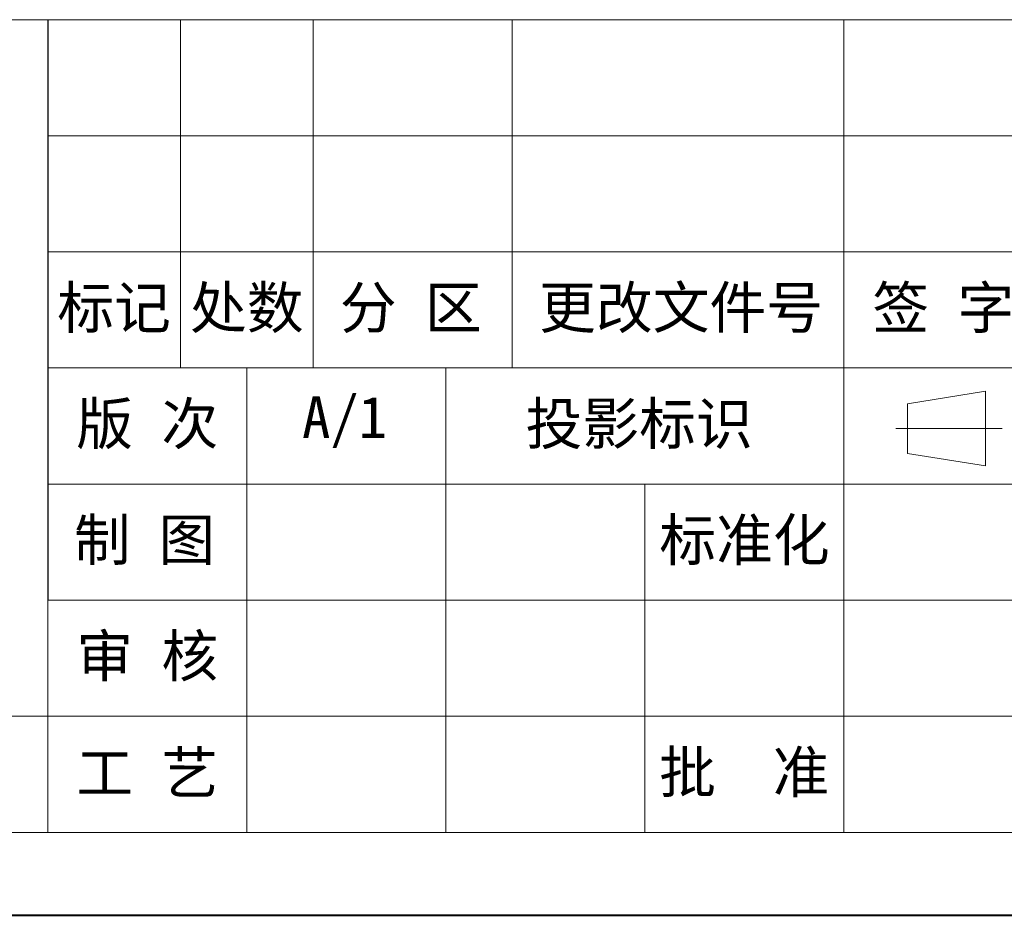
# Model space of a CAD drawing. Header units: millimetres. Extents: x -1190 to 891, y -97 to 1361.
# Tile 12 of 51: x -45 to 247, y -97 to 168. Entities that reach past the tile are written whole.
import ezdxf

# ---------------------------------------------------------------- set-up
doc = ezdxf.new("R2010")
doc.units = ezdxf.units.MM
doc.layers.add('标注线', color=7, linetype='Continuous', lineweight=15)
doc.styles.add('样式 6', font='仿宋_GB2312.ttf')

msp = doc.modelspace()

# ---------------------------------------------------------------- linework, layer by layer
at = {"color": 7, "lineweight": 13}
for p, q in [((-252.531, 167.942), (847.384, 167.942)), ((-36.417, -72.648), (-36.417, 167.942)), ((-1067.518, -72.648), (-36.417, -72.648)), ((-36.417, -72.648), (847.384, -72.648))]:
    msp.add_line(p, q, dxfattribs=at)
at = {"color": 7}
msp.add_line((-36.417, 167.942), (-36.417, -3.908), dxfattribs=at)
at = {"color": 7, "lineweight": 15}
for p, q in [((2.863, 167.942), (2.863, 64.832)), ((42.143, 167.942), (42.143, 64.832)), ((101.063, 167.942), (101.063, 64.832)), ((199.263, 167.942), (199.263, 64.832)), ((-36.417, 133.572), (317.103, 133.572)), ((-36.417, 99.202), (317.103, 99.202)), ((-36.417, 64.832), (317.103, 64.832)), ((22.503, 64.832), (22.503, -72.648)), ((81.423, 64.832), (81.423, -72.648)), ((199.263, 64.832), (199.263, -72.648)), ((218.115, 54.252), (241.254, 57.935)), ((241.254, 35.84), (241.254, 57.935)), ((218.115, 54.252), (218.115, 39.522)), ((246.154, 46.887), (214.714, 46.887)), ((218.115, 39.522), (241.254, 35.84)), ((-36.417, 30.462), (547.874, 30.462)), ((140.343, 30.462), (140.343, -72.648)), ((-36.417, -3.908), (317.103, -3.908)), ((-1067.518, -38.278), (-36.417, -38.278)), ((-36.417, -38.278), (317.103, -38.278))]:
    msp.add_line(p, q, dxfattribs=at)
at = {"color": 7, "lineweight": 40}
msp.add_line((-1190.268, -97.198), (871.934, -97.198), dxfattribs=at)

# ---------------------------------------------------------------- texts
at = {"layer": '标注线', "color": 7, "lineweight": 18, "attachment_point": 5, "style": '样式 6'}
for s, insert, char_height, width in [('标记', (-16.777, 82.017), 12.3269, 39.28003), ('处数', (22.503, 82.017), 12.3269, 39.28003), ('分 区', (71.076, 82.017), 12.3269, 57.45309), ('更改文件号', (151.083, 82.017), 12.3269, 101.65302), ('签 字', (228.723, 82.017), 12.3269, 58.92005), ('版 次', (-6.957, 47.647), 12.3269, 58.92005), ('A/1', (51.453, 48.765), 12.3269, 39.28003), ('投影标识', (138.683, 47.647), 12.3269, 72.04267), ('{\\H0.9943x;制 图}', (-7.763, 13.277), 12.32691, 57.30832), ('标准化', (169.862, 13.277), 12.3269, 79.67691), ('审 核', (-6.957, -21.093), 12.3269, 58.92005), ('工 艺', (-6.957, -55.463), 12.3269, 58.92005), ('批  准', (169.803, -55.463), 12.3269, 58.92005)]:
    msp.add_mtext(s, dxfattribs=dict(at, insert=insert, char_height=char_height, width=width))

doc.saveas('drawing.dxf')
